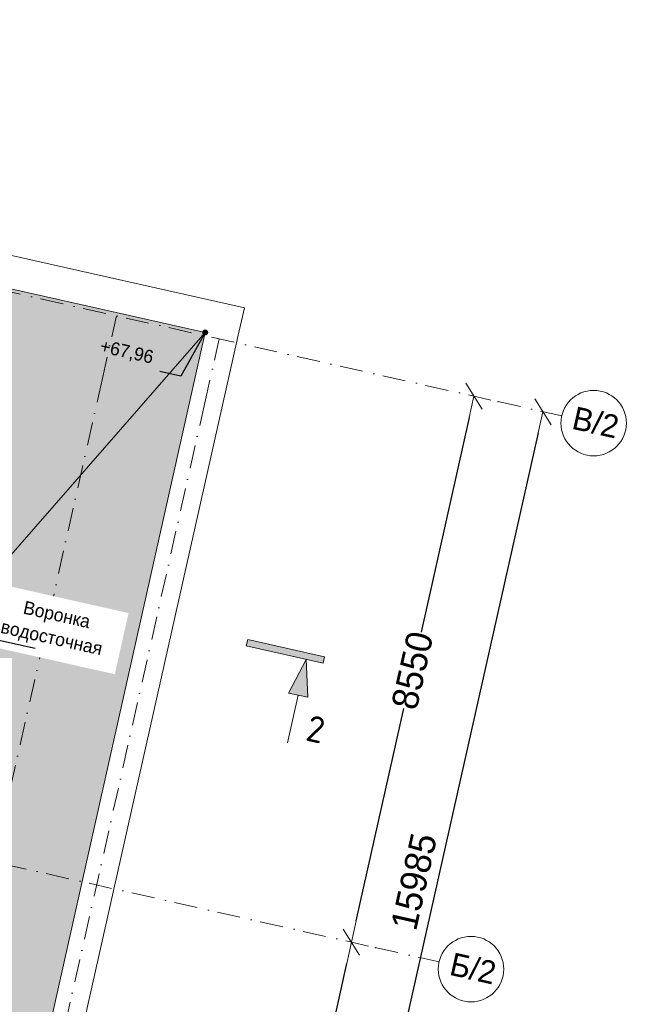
# Model space of a CAD drawing. Header units: millimetres. Extents: x -6990425 to -6520160, y 6117771 to 6220266.
# Tile 113 of 115: x -6913327 to -6904054, y 6132409 to 6147452. Entities that reach past the tile are written whole.
import ezdxf
from ezdxf.enums import TextEntityAlignment as Align

# ---------------------------------------------------------------- set-up
doc = ezdxf.new("R2010")
doc.units = ezdxf.units.MM
doc.header["$MEASUREMENT"] = 0
doc.set_wipeout_variables(frame=1)
doc.linetypes.add('Wipeout_Contour', pattern=[1000, 0, -1000])
doc.linetypes.add('Штрихпунктирная', pattern=[670.277762, 352.777767, -176.388884, 0, -141.111112])
for name, color, linetype, lineweight in [('0_Ном._пера__1', 7, 'Continuous', 0), ('0_Ном._пера__120', 7, 'Continuous', 0), ('АР-Разуклонка кровли_Ном._пера__120', 7, 'Continuous', 0), ('АР-текст_наименование_Ном._пера__1', 7, 'Continuous', 0), ('АР-Чертеж-Оси_Осевые размеры.АР_Ном._пера__120', 7, 'Continuous', 0), ('Кровля_Ном._пера__1', 7, 'Continuous', 0), ('Кровля_Ном._пера__101', 252, 'Continuous', 0), ('Кровля_Ном._пера__120', 7, 'Continuous', 0)]:
    doc.layers.add(name, color=color, linetype=linetype, lineweight=lineweight)
doc.layers.add('АР-Чертеж-Оси_Осевые размеры.АР', color=7, linetype='Continuous')
doc.layers.add('Кровля', color=7, linetype='Continuous')
doc.styles.add('РЎР“Р•РќР•Р\xa0Р\x98Р\xa0_РЎРўР\x98Р›Р¬_2', font='GOTHIC.TTF')
doc.styles.add('РЎР“Р•РќР•Р\xa0Р\x98Р\xa0_РЎРўР\x98Р›Р¬_5', font='GOST_Common.ttf')
doc.dimstyles.new('СГЕНЕРИР_СТИЛЬ__1', dxfattribs={"dimtxt": 400, "dimasz": 332.5, "dimexe": 0.18, "dimexo": 0.0625, "dimgap": 0, "dimtad": 1, "dimdec": 0, "dimzin": 0, "dimdsep": 46, "dimtxsty": 'РЎР“Р•РќР•Р\xa0Р\x98Р\xa0_РЎРўР\x98Р›Р¬_2', "dimblk": 'ARROWHEAD_6', "dimblk1": 'ARROWHEAD_6', "dimblk2": 'ARROWHEAD_6', "dimcen": 0.09, "dimse1": 1, "dimse2": 1, "dimclrd": 7, "dimclre": 7, "dimclrt": 7, "dimazin": 0, "dimtfac": 1, "dimtdec": 4, "dimtmove": 0, "dimatfit": 3, "dimfxl": 1, "dimtolj": 1, "dimtzin": 0, "dimarcsym": 0})
doc.dimstyles.new('СГЕНЕРИР_СТИЛЬ__2', dxfattribs={"dimtxt": 400, "dimasz": 332.5, "dimexe": 0.18, "dimexo": 0.0625, "dimgap": 0, "dimtad": 1, "dimdec": 0, "dimzin": 0, "dimdsep": 46, "dimtxsty": 'РЎР“Р•РќР•Р\xa0Р\x98Р\xa0_РЎРўР\x98Р›Р¬_2', "dimblk": 'ARROWHEAD_6', "dimblk1": 'ARROWHEAD_6', "dimblk2": 'ARROWHEAD_6', "dimcen": 0.09, "dimse1": 1, "dimse2": 1, "dimclrd": 7, "dimclre": 7, "dimclrt": 7, "dimazin": 0, "dimtfac": 1, "dimtdec": 4, "dimtmove": 2, "dimatfit": 3, "dimfxl": 1, "dimtolj": 1, "dimtzin": 0, "dimarcsym": 0})
doc.dimstyles.new('СГЕНЕРИР_СТИЛЬ__7', dxfattribs={"dimtxt": 0.18, "dimasz": 91.2, "dimexe": 0.18, "dimexo": 0.0625, "dimgap": 0, "dimtad": 0, "dimtih": 1, "dimtoh": 1, "dimdec": 4, "dimzin": 0, "dimdsep": 46, "dimcen": 0.09, "dimadec": 0, "dimazin": 0, "dimtfac": 1, "dimtdec": 4, "dimtmove": 0, "dimatfit": 3, "dimldrblk": 'ARROWHEAD_11', "dimfxl": 1, "dimtolj": 1, "dimtzin": 0, "dimarcsym": 0})
doc.dimstyles.new('СГЕНЕРИР_СТИЛЬ__8', dxfattribs={"dimtxt": 0.18, "dimasz": 182.4, "dimexe": 0.18, "dimexo": 0.0625, "dimgap": 0, "dimtad": 0, "dimtih": 1, "dimtoh": 1, "dimdec": 4, "dimzin": 0, "dimdsep": 46, "dimcen": 0.09, "dimadec": 0, "dimazin": 0, "dimtfac": 1, "dimtdec": 4, "dimtmove": 0, "dimatfit": 3, "dimldrblk": 'ARROWHEAD_11', "dimfxl": 1, "dimtolj": 1, "dimtzin": 0, "dimarcsym": 0})

# ---------------------------------------------------------------- blocks, each defined once
blk = doc.blocks.new('Стена_17_5', base_point=(-7141283, 6143388))
at = {"layer": 'Кровля_Ном._пера__1', "color": 7, "linetype": 'Continuous', "lineweight": 0, "flags": 128}
for points in [[(-7137504, 6143052), (-7141173, 6143876)], [(-7141283, 6143388), (-7138102, 6142674)], [(-7137504, 6143052), (-7137614, 6142564)]]:
    blk.add_lwpolyline(points, dxfattribs=at)
blk = doc.blocks.new('Стена_18_5', base_point=(-7138102, 6142674))
at = {"layer": 'Кровля_Ном._пера__1', "color": 7, "linetype": 'Continuous', "lineweight": 0, "flags": 128}
for points in [[(-7138102, 6142674), (-7141604, 6127078)], [(-7141226, 6126480), (-7137614, 6142564)]]:
    blk.add_lwpolyline(points, dxfattribs=at)
blk = doc.blocks.new('Стандартный Маркер Сетки[15]_5', base_point=(-7137889, 6142575))
at = {"layer": 'АР-Чертеж-Оси_Осевые размеры.АР_Ном._пера__120', "color": 7, "linetype": 'Штрихпунктирная', "lineweight": 0}
for q in [(-7137889, 6142575), (-7142666, 6121302)]:
    blk.add_line((-7138108, 6141599), q, dxfattribs=at)
at = {"layer": 'АР-Чертеж-Оси_Осевые размеры.АР_Ном._пера__120', "color": 7, "lineweight": 0, "style": 'РЎР“Р•РќР•Р\xa0Р\x98Р\xa0_РЎРўР\x98Р›Р¬_2'}
blk.add_attdef('AC_MarkerText_1', text='', height=350, rotation=347.3417, dxfattribs=at).set_placement((-7142925, 6120019), align=Align.TOP_CENTER)
blk = doc.blocks.new('Стандартный Маркер Сетки[21]_5', base_point=(-7139460, 6142928))
at = {"layer": 'АР-Чертеж-Оси_Осевые размеры.АР_Ном._пера__120', "color": 7, "linetype": 'Штрихпунктирная', "lineweight": 0}
for q in [(-7139460, 6142928), (-7144237, 6121655)]:
    blk.add_line((-7139679, 6141952), q, dxfattribs=at)
at = {"layer": 'АР-Чертеж-Оси_Осевые размеры.АР_Ном._пера__120', "color": 7, "lineweight": 0, "style": 'РЎР“Р•РќР•Р\xa0Р\x98Р\xa0_РЎРўР\x98Р›Р¬_2'}
blk.add_attdef('AC_MarkerText_1', text='', height=350, rotation=347.3417, dxfattribs=at).set_placement((-7144496, 6120372), align=Align.TOP_CENTER)
blk = doc.blocks.new('Стандартный Маркер Сетки[25]_5', base_point=(-7137889, 6142575))
at = {"layer": 'АР-Чертеж-Оси_Осевые размеры.АР_Ном._пера__120', "color": 7, "linetype": 'Штрихпунктирная', "lineweight": 0}
for q in [(-7137889, 6142575), (-7142666, 6121302)]:
    blk.add_line((-7138108, 6141599), q, dxfattribs=at)
at = {"layer": 'АР-Чертеж-Оси_Осевые размеры.АР_Ном._пера__120', "color": 7, "lineweight": 0, "style": 'РЎР“Р•РќР•Р\xa0Р\x98Р\xa0_РЎРўР\x98Р›Р¬_2'}
blk.add_attdef('AC_MarkerText_1', text='', height=350, rotation=347.3417, dxfattribs=at).set_placement((-7142925, 6120019), align=Align.TOP_CENTER)
blk = doc.blocks.new('Стандартный Маркер Сетки[31]_5', base_point=(-7139460, 6142928))
at = {"layer": 'АР-Чертеж-Оси_Осевые размеры.АР_Ном._пера__120', "color": 7, "linetype": 'Штрихпунктирная', "lineweight": 0}
for q in [(-7139460, 6142928), (-7144237, 6121655)]:
    blk.add_line((-7139679, 6141952), q, dxfattribs=at)
at = {"layer": 'АР-Чертеж-Оси_Осевые размеры.АР_Ном._пера__120', "color": 7, "lineweight": 0, "style": 'РЎР“Р•РќР•Р\xa0Р\x98Р\xa0_РЎРўР\x98Р›Р¬_2'}
blk.add_attdef('AC_MarkerText_1', text='', height=350, rotation=347.3417, dxfattribs=at).set_placement((-7144496, 6120372), align=Align.TOP_CENTER)
blk = doc.blocks.new('Линия_13_5', base_point=(-7136557, 6137679))
at = {"linetype": 'Continuous', "lineweight": 0, "true_color": 0x000000}
blk.add_hatch(color=18, dxfattribs=at).paths.add_polyline_path([(-7136557, 6137679), (-7136826, 6137165), (-7136533, 6137100)])
at = {"layer": '0_Ном._пера__120', "color": 7, "linetype": 'Continuous', "lineweight": 0}
for p, q in [((-7136557, 6137679), (-7136826, 6137165)), ((-7136557, 6137679), (-7136533, 6137100)), ((-7136533, 6137100), (-7136826, 6137165)), ((-7136680, 6137133), (-7136843, 6136405))]:
    blk.add_line(p, q, dxfattribs=at)
blk = doc.blocks.new('ARROWHEAD_6')
at = {"color": 0, "linetype": 'Continuous', "lineweight": 0}
for p, q in [((-0.5, -0.5), (0.5, 0.5)), ((0, 0), (-1, 0))]:
    blk.add_line(p, q, dxfattribs=at)
blk = doc.blocks.new('*D171', base_point=(-6566190, 6562678))
at = {"layer": 'Defpoints', "color": 0, "linetype": 'Continuous', "transparency": 16777216}
for p in [(-6904554, 6141289), (-6908256, 6133358), (-6906428, 6132947)]:
    blk.add_point(p, dxfattribs=at)
at = {"layer": 'АР-Чертеж-Оси_Осевые размеры.АР', "color": 7, "linetype": 'Continuous', "lineweight": -2, "transparency": 16777216}
for p, q in [((-6906456, 6141375), (-6907192, 6138095)), ((-6908183, 6133682), (-6907455, 6136926))]:
    blk.add_line(p, q, dxfattribs=at)
at = {"layer": 'АР-Чертеж-Оси_Осевые размеры.АР', "color": 7, "linetype": 'Continuous', "lineweight": -2, "transparency": 16777216, "xscale": 332.5, "yscale": 332.5, "zscale": 332.5}
for p, rotation in [((-6906383, 6141700), 77.34172327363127), ((-6908256, 6133358), 257.3417232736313)]:
    blk.add_blockref('ARROWHEAD_6', p, dxfattribs=dict(at, rotation=rotation))
at = {"layer": 'АР-Чертеж-Оси_Осевые размеры.АР', "color": 7, "linetype": 'Continuous', "lineweight": 0, "transparency": 16777216, "insert": (-6907324, 6137510), "char_height": 400, "attachment_point": 5, "rotation": 77.3417, "style": 'РЎР“Р•РќР•Р\xa0Р\x98Р\xa0_РЎРўР\x98Р›Р¬_2'}
blk.add_mtext('\\A1;8550', dxfattribs=at)
blk = doc.blocks.new('*D172', base_point=(-6566190, 6562678))
at = {"layer": 'Defpoints', "color": 0, "linetype": 'Continuous', "transparency": 16777216}
for p in [(-6906428, 6132947), (-6909886, 6126103), (-6908057, 6125693)]:
    blk.add_point(p, dxfattribs=at)
at = {"layer": 'АР-Чертеж-Оси_Осевые размеры.АР', "color": 7, "linetype": 'Continuous', "lineweight": -2, "transparency": 16777216}
for p, q in [((-6908329, 6133033), (-6908947, 6130283)), ((-6909813, 6126428), (-6909203, 6129141))]:
    blk.add_line(p, q, dxfattribs=at)
at = {"layer": 'АР-Чертеж-Оси_Осевые размеры.АР', "color": 7, "linetype": 'Continuous', "lineweight": -2, "transparency": 16777216, "xscale": 332.5, "yscale": 332.5, "zscale": 332.5}
for p, rotation in [((-6908256, 6133358), 77.34172327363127), ((-6909886, 6126103), 257.3417232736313)]:
    blk.add_blockref('ARROWHEAD_6', p, dxfattribs=dict(at, rotation=rotation))
at = {"layer": 'АР-Чертеж-Оси_Осевые размеры.АР', "color": 7, "linetype": 'Continuous', "lineweight": 0, "transparency": 16777216, "insert": (-6909075, 6129712), "char_height": 400, "attachment_point": 5, "rotation": 77.3417, "style": 'РЎР“Р•РќР•Р\xa0Р\x98Р\xa0_РЎРўР\x98Р›Р¬_2'}
blk.add_mtext('\\A1;7435', dxfattribs=at)
blk = doc.blocks.new('*D173', base_point=(-6566190, 6562678))
at = {"layer": 'Defpoints', "color": 0, "linetype": 'Continuous', "transparency": 16777216}
for p in [(-6904554, 6141289), (-6908832, 6125867), (-6908057, 6125693)]:
    blk.add_point(p, dxfattribs=at)
at = {"layer": 'АР-Чертеж-Оси_Осевые размеры.АР', "color": 7, "linetype": 'Continuous', "lineweight": -2, "transparency": 16777216}
blk.add_line((-6905402, 6141139), (-6908759, 6126191), dxfattribs=at)
at = {"layer": 'АР-Чертеж-Оси_Осевые размеры.АР', "color": 7, "linetype": 'Continuous', "lineweight": -2, "transparency": 16777216, "xscale": 332.5, "yscale": 332.5, "zscale": 332.5}
for p, rotation in [((-6905329, 6141463), 77.34172327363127), ((-6908832, 6125867), 257.3417232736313)]:
    blk.add_blockref('ARROWHEAD_6', p, dxfattribs=dict(at, rotation=rotation))
at = {"layer": 'АР-Чертеж-Оси_Осевые размеры.АР', "color": 7, "linetype": 'Continuous', "lineweight": 0, "transparency": 16777216, "insert": (-6907300, 6134283), "char_height": 400, "attachment_point": 5, "rotation": 77.3417, "style": 'РЎР“Р•РќР•Р\xa0Р\x98Р\xa0_РЎРўР\x98Р›Р¬_2'}
blk.add_mtext('\\A1;15985', dxfattribs=at)
blk = doc.blocks.new('ARROWHEAD_11')
at = {"color": 0, "linetype": 'Continuous', "lineweight": 0}
blk.add_line((0, 0), (-1, 0), dxfattribs=at)
at = {"color": 0, "linetype": 'Continuous', "lineweight": 0, "const_width": 0.25, "flags": 128}
blk.add_lwpolyline([(-0.125, 0, 1), (0.125, 0, 1)], format="xyb", close=True, dxfattribs=at)
blk = doc.blocks.new('Стандартный Маркер Сетки[76]_2', base_point=(-6987808, 6151225))
at = {"layer": 'АР-Чертеж-Оси_Осевые размеры.АР_Ном._пера__120', "color": 7, "linetype": 'Штрихпунктирная', "lineweight": 0}
for p, q in [((-6986832, 6151005), (-6907891, 6133276)), ((-6907891, 6133276), (-6907891, 6133276)), ((-6907891, 6133276), (-6906916, 6133057))]:
    blk.add_line(p, q, dxfattribs=at)
at = {"layer": 'АР-Чертеж-Оси_Осевые размеры.АР_Ном._пера__120', "color": 7, "linetype": 'Continuous', "lineweight": 0}
blk.add_circle((-6906428, 6132947), 500, dxfattribs=at)
at = {"layer": 'АР-Чертеж-Оси_Осевые размеры.АР_Ном._пера__120', "color": 7, "linetype": 'Штрихпунктирная', "lineweight": 0}
blk.add_point((-6907891, 6133276), dxfattribs=at)
at = {"layer": 'АР-Чертеж-Оси_Осевые размеры.АР_Ном._пера__120', "color": 7, "lineweight": 0, "style": 'РЎР“Р•РќР•Р\xa0Р\x98Р\xa0_РЎРўР\x98Р›Р¬_2'}
for tag, p in [('AC_MarkerText_1_0', (-6988226, 6151515)), ('AC_MarkerText_1_1', (-6906358, 6133128))]:
    blk.add_attdef(tag, text='', height=350, rotation=347.3417, dxfattribs=at).set_placement(p, align=Align.TOP_CENTER)
blk = doc.blocks.new('Стандартный Маркер Сетки[77]_2', base_point=(-6985935, 6159567))
at = {"layer": 'АР-Чертеж-Оси_Осевые размеры.АР_Ном._пера__120', "color": 7, "linetype": 'Штрихпунктирная', "lineweight": 0}
for p, q in [((-6984959, 6159348), (-6906018, 6141618)), ((-6906018, 6141618), (-6905042, 6141399))]:
    blk.add_line(p, q, dxfattribs=at)
at = {"layer": 'АР-Чертеж-Оси_Осевые размеры.АР_Ном._пера__120', "color": 7, "linetype": 'Continuous', "lineweight": 0}
blk.add_circle((-6904554, 6141289), 500, dxfattribs=at)
at = {"layer": 'АР-Чертеж-Оси_Осевые размеры.АР_Ном._пера__120', "color": 7, "linetype": 'Штрихпунктирная', "lineweight": 0}
blk.add_point((-6906018, 6141618), dxfattribs=at)
blk.add_point((-6906018, 6141618), dxfattribs=at)
at = {"layer": 'АР-Чертеж-Оси_Осевые размеры.АР_Ном._пера__120', "color": 7, "lineweight": 0, "style": 'РЎР“Р•РќР•Р\xa0Р\x98Р\xa0_РЎРўР\x98Р›Р¬_2'}
for tag, p in [('AC_MarkerText_1_0', (-6986352, 6159857)), ('AC_MarkerText_1_1', (-6904484, 6141470))]:
    blk.add_attdef(tag, text='', height=350, rotation=347.3417, dxfattribs=at).set_placement(p, align=Align.TOP_CENTER)
blk = doc.blocks.new('Стандартный Маркер Сетки[82]_2', base_point=(-6987808, 6151225))
at = {"layer": 'АР-Чертеж-Оси_Осевые размеры.АР_Ном._пера__120', "color": 7, "linetype": 'Штрихпунктирная', "lineweight": 0}
for p, q in [((-6986832, 6151005), (-6907891, 6133276)), ((-6907891, 6133276), (-6907891, 6133276)), ((-6907891, 6133276), (-6906916, 6133057))]:
    blk.add_line(p, q, dxfattribs=at)
at = {"layer": 'АР-Чертеж-Оси_Осевые размеры.АР_Ном._пера__120', "color": 7, "linetype": 'Continuous', "lineweight": 0}
blk.add_circle((-6906428, 6132947), 500, dxfattribs=at)
at = {"layer": 'АР-Чертеж-Оси_Осевые размеры.АР_Ном._пера__120', "color": 7, "linetype": 'Штрихпунктирная', "lineweight": 0}
blk.add_point((-6907891, 6133276), dxfattribs=at)
at = {"layer": 'АР-Чертеж-Оси_Осевые размеры.АР_Ном._пера__120', "color": 7, "lineweight": 0, "style": 'РЎР“Р•РќР•Р\xa0Р\x98Р\xa0_РЎРўР\x98Р›Р¬_2'}
for tag, p in [('AC_MarkerText_1_0', (-6988226, 6151515)), ('AC_MarkerText_1_1', (-6906358, 6133128))]:
    blk.add_attdef(tag, text='', height=350, rotation=347.3417, dxfattribs=at).set_placement(p, align=Align.TOP_CENTER)
blk = doc.blocks.new('Стандартный Маркер Сетки[83]_2', base_point=(-6985935, 6159567))
at = {"layer": 'АР-Чертеж-Оси_Осевые размеры.АР_Ном._пера__120', "color": 7, "linetype": 'Штрихпунктирная', "lineweight": 0}
for p, q in [((-6984959, 6159348), (-6906018, 6141618)), ((-6906018, 6141618), (-6905042, 6141399))]:
    blk.add_line(p, q, dxfattribs=at)
at = {"layer": 'АР-Чертеж-Оси_Осевые размеры.АР_Ном._пера__120', "color": 7, "linetype": 'Continuous', "lineweight": 0}
blk.add_circle((-6904554, 6141289), 500, dxfattribs=at)
at = {"layer": 'АР-Чертеж-Оси_Осевые размеры.АР_Ном._пера__120', "color": 7, "linetype": 'Штрихпунктирная', "lineweight": 0}
blk.add_point((-6906018, 6141618), dxfattribs=at)
blk.add_point((-6906018, 6141618), dxfattribs=at)
at = {"layer": 'АР-Чертеж-Оси_Осевые размеры.АР_Ном._пера__120', "color": 7, "lineweight": 0, "style": 'РЎР“Р•РќР•Р\xa0Р\x98Р\xa0_РЎРўР\x98Р›Р¬_2'}
for tag, p in [('AC_MarkerText_1_0', (-6986352, 6159857)), ('AC_MarkerText_1_1', (-6904484, 6141470))]:
    blk.add_attdef(tag, text='', height=350, rotation=347.3417, dxfattribs=at).set_placement(p, align=Align.TOP_CENTER)
blk = doc.blocks.new('Стандартный Маркер Сетки[86]_2', base_point=(-6987808, 6151225))
at = {"layer": 'АР-Чертеж-Оси_Осевые размеры.АР_Ном._пера__120', "color": 7, "linetype": 'Штрихпунктирная', "lineweight": 0}
for p, q in [((-6986832, 6151005), (-6907891, 6133276)), ((-6907891, 6133276), (-6907891, 6133276)), ((-6907891, 6133276), (-6906916, 6133057))]:
    blk.add_line(p, q, dxfattribs=at)
at = {"layer": 'АР-Чертеж-Оси_Осевые размеры.АР_Ном._пера__120', "color": 7, "linetype": 'Continuous', "lineweight": 0}
blk.add_circle((-6906428, 6132947), 500, dxfattribs=at)
at = {"layer": 'АР-Чертеж-Оси_Осевые размеры.АР_Ном._пера__120', "color": 7, "linetype": 'Штрихпунктирная', "lineweight": 0}
blk.add_point((-6907891, 6133276), dxfattribs=at)
at = {"layer": 'АР-Чертеж-Оси_Осевые размеры.АР_Ном._пера__120', "color": 7, "lineweight": 0, "style": 'РЎР“Р•РќР•Р\xa0Р\x98Р\xa0_РЎРўР\x98Р›Р¬_2'}
for tag, p in [('AC_MarkerText_1_0', (-6988226, 6151515)), ('AC_MarkerText_1_1', (-6906358, 6133128))]:
    blk.add_attdef(tag, text='', height=350, rotation=347.3417, dxfattribs=at).set_placement(p, align=Align.TOP_CENTER)
blk = doc.blocks.new('Стандартный Маркер Сетки[87]_2', base_point=(-6985935, 6159567))
at = {"layer": 'АР-Чертеж-Оси_Осевые размеры.АР_Ном._пера__120', "color": 7, "linetype": 'Штрихпунктирная', "lineweight": 0}
for p, q in [((-6984959, 6159348), (-6906018, 6141618)), ((-6906018, 6141618), (-6905042, 6141399))]:
    blk.add_line(p, q, dxfattribs=at)
at = {"layer": 'АР-Чертеж-Оси_Осевые размеры.АР_Ном._пера__120', "color": 7, "linetype": 'Continuous', "lineweight": 0}
blk.add_circle((-6904554, 6141289), 500, dxfattribs=at)
at = {"layer": 'АР-Чертеж-Оси_Осевые размеры.АР_Ном._пера__120', "color": 7, "linetype": 'Штрихпунктирная', "lineweight": 0}
blk.add_point((-6906018, 6141618), dxfattribs=at)
blk.add_point((-6906018, 6141618), dxfattribs=at)
at = {"layer": 'АР-Чертеж-Оси_Осевые размеры.АР_Ном._пера__120', "color": 7, "lineweight": 0, "style": 'РЎР“Р•РќР•Р\xa0Р\x98Р\xa0_РЎРўР\x98Р›Р¬_2'}
for tag, p in [('AC_MarkerText_1_0', (-6986352, 6159857)), ('AC_MarkerText_1_1', (-6904484, 6141470))]:
    blk.add_attdef(tag, text='', height=350, rotation=347.3417, dxfattribs=at).set_placement(p, align=Align.TOP_CENTER)
blk = doc.blocks.new('Стандартный Маркер Сетки[92]_2', base_point=(-6987808, 6151225))
at = {"layer": 'АР-Чертеж-Оси_Осевые размеры.АР_Ном._пера__120', "color": 7, "linetype": 'Штрихпунктирная', "lineweight": 0}
for p, q in [((-6986832, 6151005), (-6907891, 6133276)), ((-6907891, 6133276), (-6907891, 6133276)), ((-6907891, 6133276), (-6906916, 6133057))]:
    blk.add_line(p, q, dxfattribs=at)
at = {"layer": 'АР-Чертеж-Оси_Осевые размеры.АР_Ном._пера__120', "color": 7, "linetype": 'Continuous', "lineweight": 0}
blk.add_circle((-6906428, 6132947), 500, dxfattribs=at)
at = {"layer": 'АР-Чертеж-Оси_Осевые размеры.АР_Ном._пера__120', "color": 7, "linetype": 'Штрихпунктирная', "lineweight": 0}
blk.add_point((-6907891, 6133276), dxfattribs=at)
at = {"layer": 'АР-Чертеж-Оси_Осевые размеры.АР_Ном._пера__120', "color": 7, "lineweight": 0, "style": 'РЎР“Р•РќР•Р\xa0Р\x98Р\xa0_РЎРўР\x98Р›Р¬_2'}
for tag, p in [('AC_MarkerText_1_0', (-6988226, 6151515)), ('AC_MarkerText_1_1', (-6906358, 6133128))]:
    blk.add_attdef(tag, text='', height=350, rotation=347.3417, dxfattribs=at).set_placement(p, align=Align.TOP_CENTER)
blk = doc.blocks.new('Стандартный Маркер Сетки[93]_2', base_point=(-6985935, 6159567))
at = {"layer": 'АР-Чертеж-Оси_Осевые размеры.АР_Ном._пера__120', "color": 7, "linetype": 'Штрихпунктирная', "lineweight": 0}
for p, q in [((-6984959, 6159348), (-6906018, 6141618)), ((-6906018, 6141618), (-6905042, 6141399))]:
    blk.add_line(p, q, dxfattribs=at)
at = {"layer": 'АР-Чертеж-Оси_Осевые размеры.АР_Ном._пера__120', "color": 7, "linetype": 'Continuous', "lineweight": 0}
blk.add_circle((-6904554, 6141289), 500, dxfattribs=at)
at = {"layer": 'АР-Чертеж-Оси_Осевые размеры.АР_Ном._пера__120', "color": 7, "linetype": 'Штрихпунктирная', "lineweight": 0}
blk.add_point((-6906018, 6141618), dxfattribs=at)
blk.add_point((-6906018, 6141618), dxfattribs=at)
at = {"layer": 'АР-Чертеж-Оси_Осевые размеры.АР_Ном._пера__120', "color": 7, "lineweight": 0, "style": 'РЎР“Р•РќР•Р\xa0Р\x98Р\xa0_РЎРўР\x98Р›Р¬_2'}
for tag, p in [('AC_MarkerText_1_0', (-6986352, 6159857)), ('AC_MarkerText_1_1', (-6904484, 6141470))]:
    blk.add_attdef(tag, text='', height=350, rotation=347.3417, dxfattribs=at).set_placement(p, align=Align.TOP_CENTER)

msp = doc.modelspace()

# ---------------------------------------------------------------- hatches: boundary and pattern name
at = {"layer": '0_Ном._пера__120', "linetype": 'Continuous', "lineweight": 0}
msp.add_hatch(color=7, dxfattribs=at).paths.add_polyline_path([(-6909863.1, 6137884.7), (-6908687.6, 6137620.6), (-6908665.7, 6137718.2), (-6909841.2, 6137982.2)])
at = {"layer": 'Кровля_Ном._пера__101', "linetype": 'Continuous', "lineweight": 0}
h = msp.add_hatch(dxfattribs=at)
h.set_pattern_fill('ПЕСОК_0005', color=252, style=0, pattern_type=2)
h.set_pattern_definition([(122.3417, (-6922964.9, 6137514.64), (191.0468, 120.9696), [0, -150.75, 0, -226.125]), (57.3417, (-6923455.2, 6137624.75), (-190.3755, 122.0232), [0, -110.55, 0, -190.95])])
h.paths.add_polyline_path([(-6936415.8, 6132113.6), (-6933031.3, 6147183.1), (-6929636, 6146420.5), (-6930089.6, 6144400.9), (-6927026, 6143712.8), (-6927767.7, 6140410.1), (-6927767.8, 6140410.1), (-6929426.3, 6140782.6), (-6930336.8, 6136728.6), (-6918609, 6134094.6), (-6917627.2, 6138465.8), (-6918212.9, 6138597.3), (-6917681.5, 6140963.2), (-6917173.1, 6143226.9), (-6913874.6, 6142486.1), (-6913672, 6143388.1), (-6910491.1, 6142673.7), (-6913993.8, 6127077.7)])

# ---------------------------------------------------------------- linework, layer by layer
at = {"layer": '0_Ном._пера__1', "color": 7, "linetype": 'Continuous', "lineweight": 0, "flags": 128}
msp.add_lwpolyline([(-6909863.1, 6137884.7), (-6908687.6, 6137620.6), (-6908665.7, 6137718.2), (-6909841.2, 6137982.2)], close=True, dxfattribs=at)
at = {"layer": 'АР-Разуклонка кровли_Ном._пера__120', "color": 7, "linetype": 'Continuous', "lineweight": 0}
msp.add_lwpolyline([(-6914869.9, 6137667.2), (-6910491.1, 6142673.7)], dxfattribs=at)
at = {"layer": 'Кровля_Ном._пера__120', "color": 7, "linetype": 'Continuous', "lineweight": 0, "flags": 128}
msp.add_lwpolyline([(-6936415.8, 6132113.6), (-6933031.3, 6147183.1), (-6929636, 6146420.5), (-6930089.6, 6144400.9), (-6927026, 6143712.8), (-6927767.7, 6140410.1), (-6927767.8, 6140410.1), (-6929426.3, 6140782.6), (-6930336.8, 6136728.6), (-6918609, 6134094.6), (-6917627.2, 6138465.8), (-6918212.9, 6138597.3), (-6917681.5, 6140963.2), (-6917173.1, 6143226.9), (-6913874.6, 6142486.1), (-6913672, 6143388.1), (-6910491.1, 6142673.7), (-6913993.8, 6127077.7)], close=True, dxfattribs=at)

# ---------------------------------------------------------------- block references
at = {"color": 7, "linetype": 'Continuous', "lineweight": 0}
msp.add_blockref('Линия_13_5', (-6908946.7, 6137678.8), dxfattribs=at)
at = {"layer": 'АР-Чертеж-Оси_Осевые размеры.АР', "color": 8, "linetype": 'Continuous', "lineweight": 15}
ref = msp.add_blockref('Стандартный Маркер Сетки[77]_2', (-6985934.5, 6159566.7), dxfattribs=at)
ref.add_attrib('AC_MarkerText_1_1', 'В/2', dxfattribs={"layer": 'АР-Чертеж-Оси_Осевые размеры.АР_Ном._пера__120', "color": 7, "lineweight": 0, "height": 350, "rotation": 347.34172, "style": 'РЎР“Р•РќР•Р\xa0Р\x98Р\xa0_РЎРўР\x98Р›Р¬_2'}).set_placement((-6904484.1, 6141470.2), align=Align.TOP_CENTER)
ref = msp.add_blockref('Стандартный Маркер Сетки[83]_2', (-6985934.5, 6159566.7), dxfattribs=at)
ref.add_attrib('AC_MarkerText_1_1', 'В/2', dxfattribs={"layer": 'АР-Чертеж-Оси_Осевые размеры.АР_Ном._пера__120', "color": 7, "lineweight": 0, "height": 350, "rotation": 347.34172, "style": 'РЎР“Р•РќР•Р\xa0Р\x98Р\xa0_РЎРўР\x98Р›Р¬_2'}).set_placement((-6904484.1, 6141470.2), align=Align.TOP_CENTER)
ref = msp.add_blockref('Стандартный Маркер Сетки[87]_2', (-6985934.5, 6159566.7), dxfattribs=at)
ref.add_attrib('AC_MarkerText_1_1', 'В/2', dxfattribs={"layer": 'АР-Чертеж-Оси_Осевые размеры.АР_Ном._пера__120', "color": 7, "lineweight": 0, "height": 350, "rotation": 347.34172, "style": 'РЎР“Р•РќР•Р\xa0Р\x98Р\xa0_РЎРўР\x98Р›Р¬_2'}).set_placement((-6904484.1, 6141470.2), align=Align.TOP_CENTER)
ref = msp.add_blockref('Стандартный Маркер Сетки[93]_2', (-6985934.5, 6159566.7), dxfattribs=at)
ref.add_attrib('AC_MarkerText_1_1', 'В/2', dxfattribs={"layer": 'АР-Чертеж-Оси_Осевые размеры.АР_Ном._пера__120', "color": 7, "lineweight": 0, "height": 350, "rotation": 347.34172, "style": 'РЎР“Р•РќР•Р\xa0Р\x98Р\xa0_РЎРўР\x98Р›Р¬_2'}).set_placement((-6904484.1, 6141470.2), align=Align.TOP_CENTER)
for name, p in [('Стандартный Маркер Сетки[21]_5', (-6911849, 6142927.5)), ('Стандартный Маркер Сетки[31]_5', (-6911849, 6142927.5)), ('Стандартный Маркер Сетки[15]_5', (-6910278.2, 6142574.7)), ('Стандартный Маркер Сетки[25]_5', (-6910278.2, 6142574.7))]:
    msp.add_blockref(name, p, dxfattribs=at)
at = {"layer": 'Кровля', "color": 7, "lineweight": 0}
for name, p in [('Стена_17_5', (-6913672, 6143388.1)), ('Стена_18_5', (-6910491.1, 6142673.7))]:
    msp.add_blockref(name, p, dxfattribs=at)

# ---------------------------------------------------------------- texts
at = {"layer": '0_Ном._пера__120', "color": 7, "linetype": 'Continuous', "lineweight": 0, "insert": (-6908802.5, 6136611.7), "char_height": 400, "attachment_point": 5, "rotation": 347.34172, "style": 'РЎР“Р•РќР•Р\xa0Р\x98Р\xa0_РЎРўР\x98Р›Р¬_5'}
msp.add_mtext('\\A1;{\\pqc;\\fGOST Common|b0|i0|c204|p0;\\W1.000000;2}', dxfattribs=at)
at = {"layer": 'АР-Разуклонка кровли_Ном._пера__120', "color": 7, "linetype": 'Continuous', "lineweight": 0, "insert": (-6911718.3, 6142250.4), "char_height": 200, "attachment_point": 8, "rotation": 347.34172, "style": 'РЎР“Р•РќР•Р\xa0Р\x98Р\xa0_РЎРўР\x98Р›Р¬_2'}
msp.add_mtext('\\A1;{\\pqc;\\fCentury Gothic|b0|i0|c204|p0;\\W1.000000;+67,96}', dxfattribs=at)

# ---------------------------------------------------------------- dimensions: what is measured, and where the dimension line sits
at = {"layer": 'АР-Чертеж-Оси_Осевые размеры.АР', "color": 7, "linetype": 'Continuous', "lineweight": 0}
for base, p1, p2, dimstyle, picture, middle in [((-6908256.4, 6133357.7), (-6904554.1, 6141289.1), (-6906427.7, 6132946.9), 'СГЕНЕРИР_СТИЛЬ__1', '*D171', (-6907323.7, 6137510.5)), ((-6908831.9, 6125866.7), (-6904554.1, 6141289.1), (-6908056.9, 6125692.7), 'СГЕНЕРИР_СТИЛЬ__2', '*D173', (-6907300.3, 6134283.1)), ((-6909885.6, 6126103.4), (-6906427.7, 6132946.9), (-6908056.9, 6125692.7), 'СГЕНЕРИР_СТИЛЬ__1', '*D172', (-6909075.1, 6129712.2))]:
    dim = msp.add_linear_dim(base=base, p1=p1, p2=p2, angle=257.34172, dimstyle=dimstyle, dxfattribs=at)
    dim.commit()
    dim.dimension.update_dxf_attribs({"geometry": picture, "text_midpoint": middle, "dimtype": 160, "text_rotation": 77.34172})

# ---------------------------------------------------------------- leaders
at = {"layer": 'АР-Разуклонка кровли_Ном._пера__120', "color": 7, "linetype": 'Continuous', "lineweight": 0, "annotation_type": 0, "has_hookline": 1, "hookline_direction": 1, "text_width": 835.2, "horizontal_direction": (0.975694, -0.219136, 0)}
msp.add_leader([(-6910491.1, 6142673.7), (-6910861.7, 6142004), (-6911185.8, 6142076.7)], dimstyle='СГЕНЕРИР_СТИЛЬ__8', dxfattribs=at)

# ---------------------------------------------------------------- next in the draw order: wipeouts: each hides what was drawn before it
at = {"color": 7, "linetype": 'Wipeout_Contour', "lineweight": 0, "ltscale": 37664082.13749697}
msp.add_wipeout([(-6913618.5, 6138825.9), (-6911663.5, 6138386.8), (-6911873.3, 6137452.4), (-6913828.4, 6137891.5)], dxfattribs=at).dxf.layer = 'АР-текст_наименование_Ном._пера__1'

# ---------------------------------------------------------------- next in the draw order: block references
at = {"layer": 'АР-Чертеж-Оси_Осевые размеры.АР', "color": 8, "linetype": 'Continuous', "lineweight": 15}
ref = msp.add_blockref('Стандартный Маркер Сетки[76]_2', (-6987808.1, 6151224.6), dxfattribs=at)
ref.add_attrib('AC_MarkerText_1_1', 'Б/2', dxfattribs={"layer": 'АР-Чертеж-Оси_Осевые размеры.АР_Ном._пера__120', "color": 7, "lineweight": 0, "height": 350, "rotation": 347.34172, "style": 'РЎР“Р•РќР•Р\xa0Р\x98Р\xa0_РЎРўР\x98Р›Р¬_2'}).set_placement((-6906357.7, 6133128), align=Align.TOP_CENTER)
ref = msp.add_blockref('Стандартный Маркер Сетки[82]_2', (-6987808.1, 6151224.6), dxfattribs=at)
ref.add_attrib('AC_MarkerText_1_1', 'Б/2', dxfattribs={"layer": 'АР-Чертеж-Оси_Осевые размеры.АР_Ном._пера__120', "color": 7, "lineweight": 0, "height": 350, "rotation": 347.34172, "style": 'РЎР“Р•РќР•Р\xa0Р\x98Р\xa0_РЎРўР\x98Р›Р¬_2'}).set_placement((-6906357.7, 6133128), align=Align.TOP_CENTER)
ref = msp.add_blockref('Стандартный Маркер Сетки[86]_2', (-6987808.1, 6151224.6), dxfattribs=at)
ref.add_attrib('AC_MarkerText_1_1', 'Б/2', dxfattribs={"layer": 'АР-Чертеж-Оси_Осевые размеры.АР_Ном._пера__120', "color": 7, "lineweight": 0, "height": 350, "rotation": 347.34172, "style": 'РЎР“Р•РќР•Р\xa0Р\x98Р\xa0_РЎРўР\x98Р›Р¬_2'}).set_placement((-6906357.7, 6133128), align=Align.TOP_CENTER)
ref = msp.add_blockref('Стандартный Маркер Сетки[92]_2', (-6987808.1, 6151224.6), dxfattribs=at)
ref.add_attrib('AC_MarkerText_1_1', 'Б/2', dxfattribs={"layer": 'АР-Чертеж-Оси_Осевые размеры.АР_Ном._пера__120', "color": 7, "lineweight": 0, "height": 350, "rotation": 347.34172, "style": 'РЎР“Р•РќР•Р\xa0Р\x98Р\xa0_РЎРўР\x98Р›Р¬_2'}).set_placement((-6906357.7, 6133128), align=Align.TOP_CENTER)

# ---------------------------------------------------------------- next in the draw order: texts
at = {"layer": 'АР-текст_наименование_Ном._пера__1', "color": 7, "linetype": 'Continuous', "lineweight": 0, "insert": (-6912101, 6137684.5), "char_height": 200, "attachment_point": 9, "rotation": 347.34166, "line_spacing_factor": 1.086228, "style": 'РЎР“Р•РќР•Р\xa0Р\x98Р\xa0_РЎРўР\x98Р›Р¬_2'}
msp.add_mtext('\\A1;{\\pqc;\\fCentury Gothic|b0|i0|c204|p0;\\W1.000000;Воронка \\P\\pqc;\\fCentury Gothic|b0|i0|c204|p0;\\W1.000000;водосточная}', dxfattribs=at)

# ---------------------------------------------------------------- next in the draw order: leaders
at = {"layer": 'АР-текст_наименование_Ном._пера__1', "color": 7, "linetype": 'Continuous', "lineweight": 0, "annotation_type": 0, "has_hookline": 1, "hookline_direction": 0, "text_width": 1698.2, "horizontal_direction": (0.975694, -0.219137, 0)}
msp.add_leader([(-6915065.1, 6137711), (-6914940.8, 6138264.4), (-6913090.9, 6137848.9)], dimstyle='СГЕНЕРИР_СТИЛЬ__7', dxfattribs=at)

doc.saveas('drawing.dxf')
